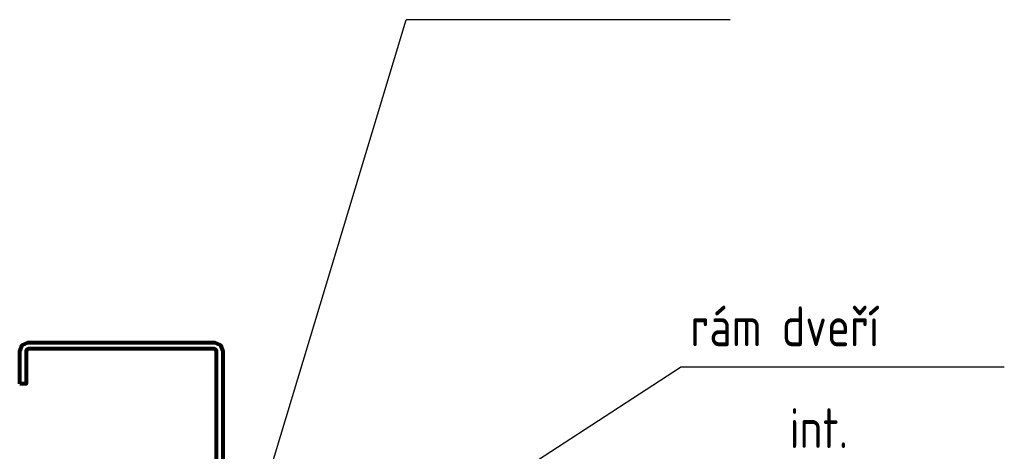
# Model space of a CAD drawing. Header units: millimetres. Extents: x -385852 to 238709, y -99680 to 201840.
# Tile 83 of 176: x 6312 to 6622, y -50427 to -50291. Entities that reach past the tile are written whole.
import ezdxf

# ---------------------------------------------------------------- set-up
doc = ezdxf.new("R2010")
doc.units = ezdxf.units.MM
for name, color, linetype, lineweight in [('KING_DET_dimension', 3, 'Continuous', 25), ('KING_DET_secondary steel', 140, 'Continuous', 80), ('KING_DET_text-note', 7, 'Continuous', 25)]:
    doc.layers.add(name, color=color, linetype=linetype, lineweight=lineweight)
doc.styles.get("Standard").update_dxf_attribs({"font": 'isocpeur.ttf', "height": 20})
doc.dimstyles.new('STANDARD$7', dxfattribs={"dimtxt": 2.5, "dimasz": 2.5, "dimexe": 1.8, "dimexo": 5, "dimgap": 0.6, "dimtad": 1, "dimdec": 4, "dimrnd": 1, "dimdsep": 46, "dimtxsty": 'Standard', "dimcen": 2.5, "dimclrd": 3, "dimclre": 3, "dimclrt": 7, "dimadec": 0, "dimazin": 0, "dimtfac": 1, "dimtdec": 4, "dimtix": 1, "dimtmove": 2, "dimatfit": 3, "dimfxl": 0, "dimtolj": 1, "dimtzin": 0, "dimarcsym": 0})

msp = doc.modelspace()

# ---------------------------------------------------------------- linework, layer by layer
at = {"layer": 'KING_DET_dimension', "color": 3}
for p, q in [((6535.63495, -50291.13844), (6433.65212, -50291.13844)), ((6621.96273, -50400.41076), (6519.9799, -50400.41076))]:
    msp.add_line(p, q, dxfattribs=at)
at = {"layer": 'KING_DET_secondary steel', "color": 140, "linetype": 'Continuous'}
for points in [[(6311.91363, -50405.64561), (6311.91363, -50395.34561), (6312.70444, -50393.43642), (6314.61363, -50392.64561), (6373.21363, -50392.64561), (6375.12282, -50393.43642), (6375.91363, -50395.34561), (6375.91363, -50531.94561)], [(6373.91363, -50531.94561), (6373.91363, -50395.34561), (6373.7086, -50394.85064), (6373.21363, -50394.64561), (6314.61363, -50394.64561), (6314.11865, -50394.85064), (6313.91363, -50395.34561), (6313.91363, -50405.64561), (6311.91363, -50405.64561)]]:
    msp.add_lwpolyline(points, dxfattribs=at)

# ---------------------------------------------------------------- texts
at = {"layer": 'KING_DET_text-note', "width": 0.8}
msp.add_text('rám dveří', height=12.5, dxfattribs=at).set_placement((6523.11906, -50393.80542))
at = {"layer": 'KING_DET_text-note', "color": 7, "width": 0.8}
msp.add_text('int.', height=12.5, dxfattribs=at).set_placement((6554.29797, -50425.81185))

# ---------------------------------------------------------------- leaders
at = {"layer": 'KING_DET_dimension', "color": 3}
for points in [[(6376.46807, -50480.16303), (6433.65212, -50291.13844)], [(6407.09839, -50473.5622), (6519.9799, -50400.41076)]]:
    msp.add_leader(points, dimstyle='STANDARD$7', override={"dimscale": 5, "dimtxt": 0.18, "dimexe": 0.18, "dimexo": 0.0625, "dimgap": 0.09, "dimtad": 0, "dimtih": 1, "dimtoh": 1, "dimrnd": 0, "dimzin": 0, "dimcen": 0.09, "dimclrd": 0, "dimclre": 0, "dimclrt": 0, "dimtix": 0, "dimtofl": 0, "dimtmove": 0}, dxfattribs=at)

doc.saveas('drawing.dxf')
